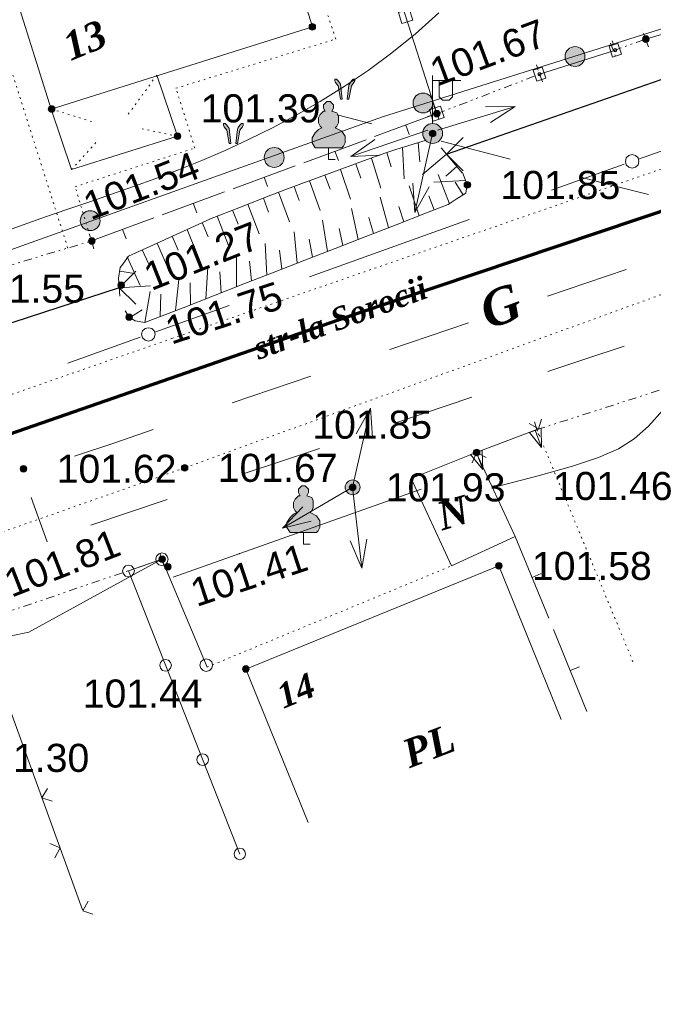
# Model space of a CAD drawing. Header units: millimetres. Extents: x 9396 to 25236, y 15106 to 31102.
# Tile 227 of 256: x 11580 to 11618, y 16719 to 16778. Entities that reach past the tile are written whole.
import ezdxf
from ezdxf.enums import TextEntityAlignment as Align

# ---------------------------------------------------------------- set-up
doc = ezdxf.new("R2010")
doc.units = ezdxf.units.MM
for name, pattern in [('DIVIDE', [1.25, 0.5, -0.25, 0, -0.25, 0, -0.25]), ('DOT', [0.25, 0, -0.25]), ('HIDDEN', [0.375, 0.25, -0.125])]:
    doc.linetypes.add(name, pattern=pattern)
for name, color, linetype, lineweight, true_color in [('1001010', 7, 'Continuous', 9, 0x000000), ('10010110', 7, 'Continuous', 20, 0xa25100), ('10010212', 7, 'Continuous', 9, 0x000000), ('10010230', 7, 'Continuous', 20, 0x000000), ('1060000', 7, 'Continuous', 9, 0x000000), ('1070000', 7, 'DOT', 9, 0x000000), ('2030003', 7, 'Continuous', 9, 0x000000), ('2030012', 7, 'Continuous', 9, 0x000000), ('21100200', 7, 'HIDDEN', 0, 0x800080), ('3000105', 7, 'DIVIDE', 9, 0x000000), ('3000113', 7, 'Continuous', 9, 0x000000), ('3000130', 7, 'Continuous', 9, 0x000000), ('3000140', 7, 'Continuous', 9, 0x000000), ('3000220', 7, 'Continuous', 9, 0x000000), ('3000260', 7, 'Continuous', 9, 0x000000), ('4000210', 7, 'Continuous', 9, 0x000000), ('4000340', 7, 'HIDDEN', 9, 0x000000), ('5010210', 7, 'Continuous', 20, 0x008000), ('5010220', 7, 'Continuous', 30, 0x000000), ('6011210', 1, 'Continuous', 9, 0xff0000), ('8010110', 7, 'Continuous', 20, 0x0080ff), ('8010120', 7, 'Continuous', 20, 0x0080ff), ('8010200', 7, 'Continuous', 9, 0x000000), ('9010120', 7, 'Continuous', 20, 0x000000)]:
    doc.layers.add(name, color=color, linetype=linetype, lineweight=lineweight, true_color=true_color)
doc.layers.add('Канализация', color=1, linetype='Continuous', lineweight=70)
doc.styles.add('1', font='timesbi.ttf', dxfattribs={"height": 0.00127})
doc.styles.add('10', font='timesbi.ttf', dxfattribs={"height": 0.001481})
doc.styles.add('2', font='timesbi.ttf', dxfattribs={"height": 0.001693})
doc.styles.add('9', font='timesbi.ttf', dxfattribs={"height": 0.001693})
doc.styles.add('F2', font='arial.ttf', dxfattribs={"height": 0.001693})

# ---------------------------------------------------------------- blocks, each defined once
blk = doc.blocks.new('SYMBOL21100200')
at = {"true_color": 0x800080}
h = blk.add_hatch(color=216, dxfattribs=at)
edge = h.paths.add_edge_path()
edge.add_arc((0, 0), 0.1, 0, 360)
at = {"color": 216, "linetype": 'Continuous', "lineweight": 0, "true_color": 0x800080}
blk.add_circle((0, 0), 0.1, dxfattribs=at)
blk = doc.blocks.new('SYMBOL5010220')
at = {"color": 18, "linetype": 'Continuous', "lineweight": 9, "true_color": 0x000000, "flags": 128}
blk.add_lwpolyline([(0.5, 0.5), (0, 0), (0.5, -0.5)], dxfattribs=at)
blk = doc.blocks.new('SYMBOL4000210')
at = {"true_color": 0xffffff}
blk.add_hatch(color=7, dxfattribs=at).paths.add_polyline_path([(0.05, 1.75), (-0.05, 1.75), (-0.15, 1.65), (-0.15, 1.55), (-0.1, 1.45), (-0.15, 1.45), (-0.25, 1.35), (-0.3, 1.25), (-0.3, 1.1), (-0.25, 1), (-0.2, 0.95), (-0.3, 0.9), (-0.35, 0.85), (-0.4, 0.8), (-0.5, 0.65), (-0.5, 0.5), (-0.4, 0.35), (-0.3, 0.35), (-0.1, 0.35), (0, 0.35), (0.15, 0.35), (0.4, 0.35), (0.45, 0.4), (0.5, 0.5), (0.5, 0.7), (0.4, 0.85), (0.2, 0.95), (0.25, 1), (0.3, 1.1), (0.3, 1.3), (0.25, 1.4), (0.1, 1.45), (0.15, 1.55), (0.15, 1.65)])
at = {"color": 18, "linetype": 'Continuous', "lineweight": 0, "true_color": 0x000000, "flags": 128}
blk.add_lwpolyline([(0.05, 1.75), (-0.05, 1.75), (-0.15, 1.65), (-0.15, 1.55), (-0.1, 1.45), (-0.15, 1.45), (-0.25, 1.35), (-0.3, 1.25), (-0.3, 1.1), (-0.25, 1), (-0.2, 0.95), (-0.3, 0.9), (-0.35, 0.85), (-0.4, 0.8), (-0.5, 0.65), (-0.5, 0.5), (-0.4, 0.35), (-0.3, 0.35), (-0.1, 0.35), (0, 0.35), (0.15, 0.35), (0.4, 0.35), (0.45, 0.4), (0.5, 0.5), (0.5, 0.7), (0.4, 0.85), (0.2, 0.95), (0.25, 1), (0.3, 1.1), (0.3, 1.3), (0.25, 1.4), (0.1, 1.45), (0.15, 1.55), (0.15, 1.65), (0.05, 1.75)], close=True, dxfattribs=at)
blk.add_lwpolyline([(0, 0.35), (0, 0), (0.2, 0)], dxfattribs=at)
blk = doc.blocks.new('SYMBOL4000340')
at = {"true_color": 0x000000}
for points in [[(-0.075, 0), (-0.125, 0.45), (-0.2, 0.55), (-0.25, 0.6), (-0.3, 0.6), (-0.3, 0.55), (-0.275, 0.5), (-0.2, 0.4), (-0.125, 0)], [(0.075, 0), (0.125, 0.425), (0.15, 0.475), (0.2, 0.55), (0.25, 0.6), (0.3, 0.6), (0.3, 0.55), (0.275, 0.5), (0.2, 0.4), (0.125, 0)]]:
    blk.add_hatch(color=18, dxfattribs=at).paths.add_polyline_path(points)
at = {"color": 18, "linetype": 'Continuous', "lineweight": 0, "true_color": 0x000000, "flags": 128}
for points in [[(-0.075, 0), (-0.125, 0.45), (-0.2, 0.55), (-0.25, 0.6), (-0.3, 0.6), (-0.3, 0.55), (-0.275, 0.5), (-0.2, 0.4), (-0.125, 0), (-0.075, 0)], [(0.075, 0), (0.125, 0.425), (0.15, 0.475), (0.2, 0.55), (0.25, 0.6), (0.3, 0.6), (0.3, 0.55), (0.275, 0.5), (0.2, 0.4), (0.125, 0), (0.075, 0)]]:
    blk.add_lwpolyline(points, close=True, dxfattribs=at)
blk = doc.blocks.new('SYMBOL2030012')
at = {"true_color": 0xffffff}
h = blk.add_hatch(color=7, dxfattribs=at)
edge = h.paths.add_edge_path()
edge.add_arc((0, 0), 0.225, 0, 360)
at = {"true_color": 0x000000}
h = blk.add_hatch(color=18, dxfattribs=at)
edge = h.paths.add_edge_path()
edge.add_arc((0, 0), 0.05, 0, 360)
at = {"color": 18, "linetype": 'Continuous', "lineweight": 0, "true_color": 0x000000}
for radius in [0.225, 0.05]:
    blk.add_circle((0, 0), radius, dxfattribs=at)
blk = doc.blocks.new('SYMBOL2030003')
at = {"true_color": 0xffffff}
h = blk.add_hatch(color=7, dxfattribs=at)
edge = h.paths.add_edge_path()
edge.add_arc((0, 0), 0.3, 0, 360)
at = {"true_color": 0x000000}
h = blk.add_hatch(color=18, dxfattribs=at)
edge = h.paths.add_edge_path()
edge.add_arc((0, 0), 0.1, 0, 360)
at = {"color": 18, "linetype": 'Continuous', "lineweight": 0, "true_color": 0x000000, "flags": 128}
for points in [[(0, 0.3), (0, 1.75)], [(0, 1.6), (0.85, 1.6)], [(0.2, 1.6), (0.2, 1.1), (0.3, 1), (0.5, 1), (0.6, 1.1), (0.6, 1.6)]]:
    blk.add_lwpolyline(points, dxfattribs=at)
at = {"color": 18, "linetype": 'Continuous', "lineweight": 0, "true_color": 0x000000}
for radius in [0.3, 0.1]:
    blk.add_circle((0, 0), radius, dxfattribs=at)
blk = doc.blocks.new('SYMBOL8010200')
at = {"true_color": 0x000000}
h = blk.add_hatch(color=18, dxfattribs=at)
edge = h.paths.add_edge_path()
edge.add_arc((0, 0), 0.3, 0, 360)
at = {"color": 18, "linetype": 'Continuous', "lineweight": 0, "true_color": 0x000000}
blk.add_circle((0, 0), 0.3, dxfattribs=at)

msp = doc.modelspace()

# ---------------------------------------------------------------- linework, layer by layer
at = {"layer": '1001010', "color": 253}
for p, q in [((11583.198, 16768.92), (11589.598, 16770.937)), ((11606.138, 16745.017), (11603.698, 16750.297))]:
    msp.add_line(p, q, dxfattribs=at)
for points in [[(11594.736, 16787.076, 0), (11597.738, 16777.537, 0), (11581.978, 16772.577, 0), (11578.976, 16782.116, 0)], [(11603.698, 16750.297, 0), (11607.638, 16751.857, 0), (11609.987, 16746.796, 0), (11606.138, 16745.017, 0)], [(11612.768, 16735.755, 0), (11608.998, 16745.017, 0), (11593.718, 16738.797, 0), (11597.488, 16729.535, 0)]]:
    msp.add_polyline3d(points, dxfattribs=at)
at = {"layer": '10010110'}
for points in [[(11578.891, 16765.079, 0), (11580.278, 16765.59, 0), (11581.635, 16766.07, 0), (11582.971, 16766.529, 0), (11584.297, 16766.98, 0), (11585.62, 16767.432, 0), (11586.95, 16767.897, 0), (11588.297, 16768.386, 0), (11589.667, 16768.909, 0), (11591.058, 16769.472, 0), (11592.467, 16770.079, 0), (11593.891, 16770.734, 0), (11595.326, 16771.443, 0), (11596.769, 16772.21, 0), (11598.215, 16773.039, 0), (11599.663, 16773.935, 0), (11601.107, 16774.903, 0), (11602.544, 16775.958, 0), (11603.969, 16777.115, 0), (11605.38, 16778.388, 0)], [(11608.664, 16749.75, 0), (11611.378, 16750.456, 0), (11613.454, 16751.034, 0), (11615.025, 16751.551, 0), (11616.223, 16752.079, 0), (11617.179, 16752.686, 0), (11618.026, 16753.442, 0), (11618.895, 16754.416, 0), (11619.918, 16755.677, 0)]]:
    msp.add_polyline3d(points, dxfattribs=at)
at = {"layer": '10010212', "color": 253}
for p, q in [((11602.711, 16770.107), (11604.611, 16770.697)), ((11603.181, 16770.257), (11603.281, 16768.357)), ((11603.181, 16770.257), (11603.281, 16768.357)), ((11604.131, 16770.547), (11604.221, 16769.397)), ((11605.521, 16770.237), (11606.791, 16768.727)), ((11598.971, 16768.757), (11600.831, 16769.447)), ((11601.301, 16769.617), (11601.881, 16767.807)), ((11601.301, 16769.617), (11601.881, 16767.807)), ((11602.241, 16769.957), (11602.501, 16769.097)), ((11605.841, 16769.857), (11604.391, 16768.627)), ((11605.841, 16769.857), (11604.391, 16768.627)), ((11599.431, 16768.937), (11600.041, 16767.137)), ((11599.431, 16768.937), (11600.041, 16767.137)), ((11600.371, 16769.277), (11600.661, 16768.397)), ((11606.471, 16769.107), (11605.791, 16768.527)), ((11597.101, 16768.077), (11598.971, 16768.757)), ((11597.571, 16768.247), (11598.201, 16766.457)), ((11597.571, 16768.247), (11598.201, 16766.457)), ((11598.501, 16768.587), (11598.811, 16767.737)), ((11606.981, 16768.267), (11605.081, 16768.157)), ((11606.981, 16768.267), (11605.081, 16768.157)), ((11606.021, 16766.857), (11605.331, 16768.627)), ((11606.021, 16766.857), (11605.331, 16768.627)), ((11596.631, 16767.907), (11596.941, 16767.057)), ((11604.181, 16766.137), (11603.581, 16767.947)), ((11604.181, 16766.137), (11603.581, 16767.947)), ((11606.841, 16767.397), (11606.361, 16768.157)), ((11593.391, 16766.657), (11595.241, 16767.377)), ((11594.781, 16767.197), (11595.101, 16766.347)), ((11595.701, 16767.557), (11596.361, 16765.767)), ((11595.701, 16767.557), (11596.361, 16765.767)), ((11602.341, 16765.427), (11601.841, 16767.257)), ((11602.341, 16765.427), (11601.841, 16767.257)), ((11605.101, 16766.497), (11604.771, 16767.337)), ((11591.531, 16765.937), (11593.391, 16766.657)), ((11592.921, 16766.477), (11593.251, 16765.637)), ((11593.851, 16766.837), (11594.521, 16765.057)), ((11593.851, 16766.837), (11594.521, 16765.057)), ((11600.501, 16764.707), (11600.101, 16766.567)), ((11600.501, 16764.707), (11600.101, 16766.567)), ((11603.261, 16765.777), (11602.961, 16766.687)), ((11589.731, 16765.107), (11591.541, 16765.937)), ((11592.001, 16766.117), (11592.681, 16764.347)), ((11592.001, 16766.117), (11592.681, 16764.347)), ((11598.661, 16763.987), (11598.361, 16765.867)), ((11598.661, 16763.987), (11598.361, 16765.867)), ((11601.421, 16765.067), (11601.151, 16766.027)), ((11604.641, 16766.317), (11602.801, 16765.597)), ((11590.181, 16765.317), (11590.891, 16763.557)), ((11590.181, 16765.317), (11590.891, 16763.557)), ((11591.081, 16765.727), (11591.441, 16764.857)), ((11599.581, 16764.347), (11599.351, 16765.377)), ((11602.801, 16765.597), (11600.961, 16764.887)), ((11587.921, 16764.287), (11589.731, 16765.107)), ((11589.271, 16764.907), (11589.641, 16764.057)), ((11596.821, 16763.277), (11596.631, 16765.167)), ((11596.821, 16763.277), (11596.631, 16765.167)), ((11597.741, 16763.637), (11597.551, 16764.727)), ((11600.961, 16764.887), (11599.121, 16764.167)), ((11587.461, 16764.077), (11587.841, 16763.257)), ((11588.371, 16764.487), (11589.121, 16762.747)), ((11588.371, 16764.487), (11589.121, 16762.747)), ((11594.981, 16762.557), (11594.891, 16764.457)), ((11594.981, 16762.557), (11594.891, 16764.457)), ((11599.121, 16764.167), (11597.281, 16763.457)), ((11586.561, 16763.667), (11587.351, 16761.937)), ((11586.561, 16763.667), (11587.351, 16761.937)), ((11593.151, 16761.847), (11593.151, 16763.747)), ((11593.151, 16761.847), (11593.151, 16763.747)), ((11595.901, 16762.917), (11595.751, 16764.067)), ((11591.311, 16761.127), (11591.421, 16763.027)), ((11591.311, 16761.127), (11591.421, 16763.027)), ((11594.071, 16762.207), (11593.951, 16763.407)), ((11597.281, 16763.457), (11595.441, 16762.737)), ((11586.111, 16762.787), (11587.001, 16762.647)), ((11589.471, 16760.417), (11589.681, 16762.297)), ((11589.471, 16760.417), (11589.681, 16762.297)), ((11592.231, 16761.487), (11592.161, 16762.747)), ((11595.441, 16762.737), (11593.611, 16762.027)), ((11586.081, 16761.797), (11587.971, 16761.917)), ((11586.081, 16761.797), (11587.971, 16761.917)), ((11590.391, 16760.767), (11590.371, 16762.087)), ((11593.611, 16762.027), (11591.771, 16761.307)), ((11587.631, 16759.697), (11587.941, 16761.567)), ((11587.631, 16759.697), (11587.941, 16761.567)), ((11588.551, 16760.057), (11588.591, 16761.417)), ((11591.771, 16761.307), (11589.931, 16760.587)), ((11589.931, 16760.587), (11588.091, 16759.877)), ((11586.701, 16759.987), (11587.461, 16760.457))]:
    msp.add_line(p, q, dxfattribs=at)
for points in [[(11600.831, 16769.447, 0), (11602.171, 16769.937, 0), (11602.711, 16770.107, 0)], [(11606.801, 16768.737, 0), (11607.081, 16767.997, 0), (11607.011, 16767.507, 0), (11606.431, 16767.137, 0)], [(11595.241, 16767.377, 0), (11596.231, 16767.757, 0), (11597.101, 16768.077, 0)], [(11606.431, 16767.137, 0), (11605.931, 16766.817, 0), (11604.641, 16766.317, 0)], [(11586.301, 16763.227, 0), (11586.631, 16763.697, 0), (11587.921, 16764.287, 0)], [(11586.111, 16761.297, 0), (11586.041, 16762.367, 0), (11586.141, 16763.007, 0), (11586.301, 16763.227, 0)], [(11588.091, 16759.877, 0), (11587.621, 16759.697, 0), (11587.031, 16759.797, 0), (11586.681, 16760.017, 0), (11586.441, 16760.407, 0)]]:
    msp.add_polyline3d(points, dxfattribs=at)
at = {"layer": '10010230', "color": 253}
for p, q in [((11607.638, 16751.857), (11611.298, 16753.237)), ((11611.191, 16753.197), (11611.581, 16752.167)), ((11607.641, 16751.857), (11608.031, 16750.827))]:
    msp.add_line(p, q, dxfattribs=at)
for points in [[(11610.841, 16753.067, 0), (11611.581, 16752.167, 0), (11611.551, 16753.327, 0)], [(11607.281, 16751.727, 0), (11608.031, 16750.827, 0), (11607.991, 16751.987, 0)]]:
    msp.add_polyline3d(points, dxfattribs=at)
for points in [[(11610.841, 16753.067, 0), (11611.581, 16752.167, 0), (11611.551, 16753.327, 0), (11610.841, 16753.067, 0)], [(11607.281, 16751.727, 0), (11608.031, 16750.827, 0), (11607.991, 16751.987, 0), (11607.281, 16751.727, 0)]]:
    msp.add_polyline3d(points, close=True, dxfattribs=at)
at = {"layer": '1060000', "color": 253}
for p, q in [((11588.342, 16774.609), (11589.598, 16770.937)), ((11583.198, 16768.92), (11581.978, 16772.577)), ((11586.636, 16744.713), (11588.658, 16745.417))]:
    msp.add_line(p, q, dxfattribs=at)
msp.add_polyline3d([(11588.658, 16745.417, 0), (11580.618, 16741.013, 0), (11574.11, 16739.644, 0)], dxfattribs=at)
at = {"layer": '1070000', "color": 253}
for p, q in [((11577.534, 16781.299), (11582.975, 16764.184)), ((11588.342, 16774.609), (11586.604, 16772.244)), ((11581.978, 16772.577), (11584.631, 16771.75)), ((11589.598, 16770.937), (11587.466, 16771.381)), ((11583.198, 16768.92), (11584.754, 16770.641)), ((11611.298, 16753.237), (11617.156, 16739.086)), ((11591.384, 16738.913), (11606.138, 16745.017))]:
    msp.add_line(p, q, dxfattribs=at)
for points in [[(11589.261, 16758.734, 94.392), (11661.467, 16783.72, 94.392), (11693.168, 16793.516, 94.392)], [(11584.398, 16764.617, 0), (11583.42, 16767.894, 0), (11590.642, 16770.219, 0), (11589.505, 16773.83, 0), (11599.151, 16776.798, 0), (11595.589, 16787.532, 0)], [(11631.61, 16766.031, 9.996), (11590.029, 16750.932, 17.847), (11493.276, 16716.92, 39.487), (11419.136, 16691.715, 57.371)], [(11476.99, 16721.2, 94.392), (11504.617, 16730.006, 94.392), (11540.941, 16741.893, 94.392), (11589.261, 16758.734, 94.392)]]:
    msp.add_polyline3d(points, dxfattribs=at)
at = {"layer": '3000105', "color": 253}
for p, q in [((11618.03, 16776.328), (11617.651, 16777.361)), ((11615.747, 16776.556), (11616.126, 16775.523)), ((11615.92, 16776.087), (11617.858, 16776.797)), ((11611.637, 16774.211), (11611.243, 16775.238)), ((11605.258, 16772.297), (11611.458, 16774.677)), ((11605.079, 16772.764), (11605.473, 16771.737)), ((11584.541, 16764.138), (11584.226, 16765.192)), ((11574.758, 16761.737), (11584.398, 16764.617)), ((11611.298, 16753.237), (11619.578, 16755.897)), ((11611.145, 16753.713), (11611.481, 16752.666)), ((11588.819, 16744.944), (11588.465, 16745.985)), ((11577.558, 16741.637), (11588.658, 16745.417))]:
    msp.add_line(p, q, dxfattribs=at)
at = {"layer": '3000113', "color": 253}
msp.add_line((11589.34, 16744.345), (11604.313, 16749.648), dxfattribs=at)
at = {"layer": '3000130', "color": 253}
for p, q in [((11605.258, 16772.297), (11599.596, 16789.937)), ((11615.851, 16776.697), (11615.921, 16776.457)), ((11611.458, 16774.677), (11615.92, 16776.087)), ((11611.281, 16775.247), (11611.351, 16775.007)), ((11604.691, 16772.117), (11604.921, 16772.187))]:
    msp.add_line(p, q, dxfattribs=at)
for points in [[(11603.811, 16777.937, 0), (11603.591, 16778.627, 0), (11602.931, 16778.407, 0), (11603.151, 16777.727, 0), (11603.811, 16777.937, 0)], [(11615.861, 16775.707, 0), (11616.401, 16775.877, 0), (11616.191, 16776.537, 0), (11615.651, 16776.367, 0), (11615.861, 16775.707, 0)], [(11616.031, 16776.027, 0), (11616.071, 16776.047, 0), (11616.111, 16776.077, 0), (11616.121, 16776.117, 0), (11616.111, 16776.167, 0), (11616.071, 16776.197, 0), (11616.031, 16776.217, 0), (11615.981, 16776.197, 0), (11615.951, 16776.167, 0), (11615.941, 16776.117, 0), (11615.951, 16776.077, 0), (11615.981, 16776.047, 0), (11616.031, 16776.027, 0)], [(11611.291, 16774.257, 0), (11611.831, 16774.427, 0), (11611.621, 16775.097, 0), (11611.081, 16774.927, 0), (11611.291, 16774.257, 0)], [(11611.461, 16774.587, 0), (11611.501, 16774.597, 0), (11611.541, 16774.637, 0), (11611.551, 16774.677, 0), (11611.541, 16774.727, 0), (11611.501, 16774.757, 0), (11611.461, 16774.767, 0), (11611.411, 16774.757, 0), (11611.381, 16774.727, 0), (11611.371, 16774.677, 0), (11611.381, 16774.637, 0), (11611.411, 16774.597, 0), (11611.461, 16774.587, 0)], [(11605.701, 16772.057, 0), (11605.481, 16772.747, 0), (11604.811, 16772.537, 0), (11605.031, 16771.847, 0), (11605.701, 16772.057, 0)], [(11605.261, 16772.197, 0), (11605.311, 16772.207, 0), (11605.341, 16772.247, 0), (11605.361, 16772.297, 0), (11605.341, 16772.347, 0), (11605.311, 16772.387, 0), (11605.261, 16772.397, 0), (11605.211, 16772.387, 0), (11605.171, 16772.347, 0), (11605.161, 16772.297, 0), (11605.171, 16772.247, 0), (11605.211, 16772.207, 0), (11605.261, 16772.197, 0)]]:
    msp.add_polyline3d(points, close=True, dxfattribs=at)
at = {"layer": '3000140', "color": 253}
for p, q in [((11588.658, 16745.417), (11591.384, 16738.913)), ((11586.636, 16744.713), (11593.363, 16727.635))]:
    msp.add_line(p, q, dxfattribs=at)
for points in [[(11588.661, 16745.037, 0), (11588.851, 16745.087, 0), (11588.981, 16745.227, 0), (11589.031, 16745.417, 0), (11588.981, 16745.607, 0), (11588.851, 16745.747, 0), (11588.661, 16745.797, 0), (11588.471, 16745.747, 0), (11588.331, 16745.607, 0), (11588.281, 16745.417, 0), (11588.331, 16745.227, 0), (11588.471, 16745.087, 0), (11588.661, 16745.037, 0)], [(11586.631, 16744.357, 0), (11586.811, 16744.407, 0), (11586.941, 16744.537, 0), (11586.991, 16744.717, 0), (11586.941, 16744.887, 0), (11586.811, 16745.017, 0), (11586.631, 16745.067, 0), (11586.461, 16745.017, 0), (11586.331, 16744.887, 0), (11586.281, 16744.717, 0), (11586.331, 16744.537, 0), (11586.461, 16744.407, 0), (11586.631, 16744.357, 0)], [(11588.881, 16738.667, 0), (11589.051, 16738.717, 0), (11589.181, 16738.847, 0), (11589.231, 16739.027, 0), (11589.181, 16739.197, 0), (11589.051, 16739.327, 0), (11588.881, 16739.377, 0), (11588.701, 16739.327, 0), (11588.571, 16739.197, 0), (11588.521, 16739.027, 0), (11588.571, 16738.847, 0), (11588.701, 16738.717, 0), (11588.881, 16738.667, 0)], [(11591.331, 16738.657, 0), (11591.521, 16738.707, 0), (11591.661, 16738.847, 0), (11591.711, 16739.037, 0), (11591.661, 16739.227, 0), (11591.521, 16739.357, 0), (11591.331, 16739.417, 0), (11591.141, 16739.357, 0), (11591.011, 16739.227, 0), (11590.951, 16739.037, 0), (11591.011, 16738.847, 0), (11591.141, 16738.707, 0), (11591.331, 16738.657, 0)], [(11591.121, 16732.977, 0), (11591.291, 16733.027, 0), (11591.421, 16733.157, 0), (11591.471, 16733.327, 0), (11591.421, 16733.507, 0), (11591.291, 16733.637, 0), (11591.121, 16733.687, 0), (11590.941, 16733.637, 0), (11590.811, 16733.507, 0), (11590.761, 16733.327, 0), (11590.811, 16733.157, 0), (11590.941, 16733.027, 0), (11591.121, 16732.977, 0)], [(11593.361, 16727.287, 0), (11593.541, 16727.337, 0), (11593.671, 16727.467, 0), (11593.711, 16727.637, 0), (11593.671, 16727.817, 0), (11593.541, 16727.947, 0), (11593.361, 16727.997, 0), (11593.181, 16727.947, 0), (11593.051, 16727.817, 0), (11593.011, 16727.637, 0), (11593.051, 16727.467, 0), (11593.181, 16727.337, 0), (11593.361, 16727.287, 0)]]:
    msp.add_polyline3d(points, close=True, dxfattribs=at)
at = {"layer": '3000220', "color": 253}
for p, q in [((11621.681, 16777.927), (11617.861, 16776.797)), ((11605.261, 16772.297), (11601.501, 16770.917)), ((11603.381, 16771.607), (11603.581, 16771.047)), ((11600.981, 16770.727), (11597.221, 16769.337)), ((11599.101, 16770.027), (11599.311, 16769.467)), ((11596.711, 16769.147), (11592.951, 16767.767)), ((11594.831, 16768.457), (11595.031, 16767.897)), ((11592.431, 16767.577), (11588.671, 16766.187)), ((11590.551, 16766.887), (11590.761, 16766.317)), ((11588.161, 16766.007), (11584.401, 16764.617)), ((11586.281, 16765.307), (11586.491, 16764.747)), ((11609.991, 16746.797), (11612.021, 16741.857)), ((11611.001, 16744.327), (11611.561, 16744.557)), ((11612.291, 16741.177), (11614.321, 16736.237)), ((11613.311, 16738.707), (11613.861, 16738.937))]:
    msp.add_line(p, q, dxfattribs=at)
at = {"layer": '3000260', "color": 253}
for p, q in [((11607.638, 16751.857), (11611.298, 16753.237)), ((11577.558, 16741.637), (11583.866, 16724.277))]:
    msp.add_line(p, q, dxfattribs=at)
for points in [[(11610.831, 16753.597, 0), (11611.391, 16753.277, 0), (11611.581, 16753.877, 0)], [(11607.391, 16751.227, 0), (11607.651, 16751.857, 0), (11608.231, 16751.547, 0)], [(11581.741, 16731.597, 0), (11581.411, 16731.027, 0), (11582.021, 16730.827, 0)], [(11581.881, 16728.267, 0), (11582.511, 16728.007, 0), (11582.191, 16727.417, 0)], [(11584.211, 16724.787, 0), (11583.891, 16724.217, 0), (11584.491, 16724.017, 0)]]:
    msp.add_polyline3d(points, dxfattribs=at)
at = {"layer": '5010210'}
for p, q in [((11599.241, 16772.227), (11601.331, 16771.687)), ((11609.681, 16769.557), (11605.511, 16770.627)), ((11613.861, 16768.487), (11615.951, 16767.947)), ((11615.951, 16767.947), (11618.041, 16767.417)), ((11616.561, 16758.277), (11614.261, 16757.507)), ((11614.261, 16757.507), (11611.961, 16756.737)), ((11602.771, 16753.647), (11607.371, 16755.197)), ((11598.171, 16752.107), (11595.871, 16751.337)), ((11595.871, 16751.337), (11593.571, 16750.567)), ((11580.761, 16749.147, 42.344), (11581.721, 16746.467, 42.344)), ((11584.371, 16747.477), (11588.971, 16749.027))]:
    msp.add_line(p, q, dxfattribs=at)
at = {"layer": '5010220', "color": 253}
for p, q in [((11605.838, 16769.857), (11618.798, 16774.357)), ((11586.078, 16761.797), (11576.05, 16758.532))]:
    msp.add_line(p, q, dxfattribs=at)
at = {"layer": '6011210'}
for p, q in [((11605.29, 16771.298), (11609.975, 16772.735)), ((11604.711, 16771.298), (11600.072, 16769.718)), ((11605.001, 16771.104), (11603.919, 16766.325)), ((11600.171, 16749.756), (11601.252, 16754.535)), ((11600.171, 16749.756, 1.301), (11595.94, 16747.283, 1.301)), ((11600.171, 16749.756, 6.104), (11600.719, 16744.887, 6.104))]:
    msp.add_line(p, q, dxfattribs=at)
for points in [[(11608.203, 16772.714, 0), (11609.975, 16772.735, 0), (11609.975, 16772.735, 0), (11608.496, 16771.758, 0)], [(11601.843, 16769.793, 0), (11600.072, 16769.718, 0), (11600.072, 16769.718, 0), (11601.52, 16770.739, 0)], [(11604.782, 16767.873, 0), (11603.919, 16766.325, 0), (11603.919, 16766.325, 0), (11603.807, 16768.094, 0)], [(11600.389, 16752.987, 0), (11601.252, 16754.535, 0), (11601.252, 16754.535, 0), (11601.364, 16752.767, 0)], [(11597.66, 16747.709, 1.301), (11595.94, 16747.283, 1.301), (11595.94, 16747.283, 1.301), (11597.156, 16748.573, 1.301)], [(11601.026, 16746.632, 6.104), (11600.719, 16744.887, 6.104), (11600.719, 16744.887, 6.104), (11600.032, 16746.52, 6.104)]]:
    msp.add_polyline3d(points, dxfattribs=at)
msp.add_point((11593.336, 16745.761, 1.301), dxfattribs=at)
at = {"layer": '8010110'}
for points in [[(11672.94, 16795.816, 0.85), (11633.635, 16782.09, 5.004), (11601.973, 16772.108, 0)], [(11601.973, 16772.108, 0), (11573.587, 16761.97, 0), (11544.108, 16752.144, 0)]]:
    msp.add_polyline3d(points, dxfattribs=at)
at = {"layer": '8010120'}
for p, q in [((11616.691, 16762.897, 0.511), (11611.931, 16761.287, 0.511)), ((11604.791, 16758.877, 0.511), (11607.171, 16759.677, 0.511)), ((11602.411, 16758.067, 0.511), (11604.791, 16758.877, 0.511)), ((11597.651, 16756.457, 0.511), (11592.891, 16754.847, 0.511)), ((11585.751, 16752.427, 0.511), (11588.131, 16753.237, 0.511)), ((11583.371, 16751.627, 0.511), (11585.751, 16752.427, 0.511))]:
    msp.add_line(p, q, dxfattribs=at)
at = {"layer": '9010120', "color": 253}
for p, q in [((11621.911, 16771.157), (11617.431, 16769.557)), ((11616.561, 16769.247), (11612.181, 16767.677)), ((11602.441, 16764.197), (11607.211, 16765.907)), ((11597.571, 16762.457), (11602.441, 16764.197)), ((11592.711, 16760.727), (11588.231, 16759.117)), ((11587.351, 16758.807), (11582.971, 16757.247))]:
    msp.add_line(p, q, dxfattribs=at)
for points in [[(11617.041, 16769.017, 0), (11617.251, 16769.067, 0), (11617.401, 16769.217, 0), (11617.451, 16769.417, 0), (11617.401, 16769.627, 0), (11617.251, 16769.777, 0), (11617.041, 16769.827, 0), (11616.841, 16769.777, 0), (11616.691, 16769.627, 0), (11616.641, 16769.417, 0), (11616.691, 16769.217, 0), (11616.841, 16769.067, 0), (11617.041, 16769.017, 0)], [(11587.841, 16758.577, 0), (11588.041, 16758.627, 0), (11588.191, 16758.777, 0), (11588.251, 16758.987, 0), (11588.191, 16759.187, 0), (11588.041, 16759.337, 0), (11587.841, 16759.387, 0), (11587.641, 16759.337, 0), (11587.491, 16759.187, 0), (11587.431, 16758.987, 0), (11587.491, 16758.777, 0), (11587.641, 16758.627, 0), (11587.841, 16758.577, 0)]]:
    msp.add_polyline3d(points, close=True, dxfattribs=at)
at = {"layer": 'Канализация'}
msp.add_lwpolyline([(12361.868, 16992.041), (12286.155, 16965.196), (12228.058, 16943.6), (12120.519, 16906.753), (12004.621, 16878.174), (11922.466, 16858.661), (11809.947, 16826.78), (11701.855, 16794.341), (11600.292, 16760.172), (11503.352, 16726.577), (11465.813, 16714.048), (11407.728, 16691.236), (11350.046, 16671.285)], dxfattribs=at)

# ---------------------------------------------------------------- block references
at = {"layer": '2030003', "color": 253, "xscale": 2, "yscale": 2, "zscale": 2}
msp.add_blockref('SYMBOL2030003', (11605.001, 16771.104), dxfattribs=at)
at = {"layer": '2030012', "color": 253, "xscale": 2, "yscale": 2, "zscale": 2}
msp.add_blockref('SYMBOL2030012', (11600.171, 16749.756), dxfattribs=at)
at = {"layer": '21100200', "xscale": 2, "yscale": 2, "zscale": 2}
for p in [(11597.738, 16777.537, 202.92), (11617.878, 16776.797, 203.24), (11581.998, 16772.577, 202.8), (11605.258, 16772.297, 203.34), (11589.598, 16770.937, 202.78), (11607.098, 16767.997, 203.7), (11584.418, 16764.617, 203.08), (11586.198, 16761.957, 202.54), (11586.678, 16760.017, 203.5), (11607.658, 16751.857, 203.7), (11580.305, 16750.875, 203.235), (11590.029, 16750.932, 203.332), (11600.171, 16749.756, 203.87), (11588.678, 16745.417, 203.62), (11589.018, 16744.957, 202.82), (11608.998, 16745.017, 203.16), (11593.718, 16738.797, 202.88)]:
    msp.add_blockref('SYMBOL21100200', p, dxfattribs=at)
at = {"layer": '4000210', "color": 253, "xscale": 2, "yscale": 2, "zscale": 2}
for p in [(11598.718, 16769.537), (11597.198, 16746.337)]:
    msp.add_blockref('SYMBOL4000210', p, dxfattribs=at)
at = {"layer": '4000340', "color": 253, "xscale": 2, "yscale": 2, "zscale": 2}
for p in [(11599.695, 16773.174), (11592.967, 16770.503)]:
    msp.add_blockref('SYMBOL4000340', p, dxfattribs=at)
at = {"layer": '5010220', "color": 253, "xscale": 2, "yscale": 2, "zscale": 2}
for p in [(11605.838, 16769.857), (11586.078, 16761.797)]:
    msp.add_blockref('SYMBOL5010220', p, dxfattribs=at)
at = {"layer": '8010200', "color": 253, "xscale": 2, "yscale": 2, "zscale": 2}
for p in [(11613.599, 16775.742, 1.522), (11604.421, 16772.94), (11595.436, 16769.655), (11584.326, 16765.839)]:
    msp.add_blockref('SYMBOL8010200', p, dxfattribs=at)

# ---------------------------------------------------------------- texts
at = {"layer": '1001010', "color": 1, "true_color": 0xff0000, "style": '10'}
for s, height, rotation, p in [('13', 1.6904, 22.4, (11582.817, 16776.247)), ('14', 1.4813, 22.2, (11595.703, 16737.076))]:
    msp.add_text(s, height=height, rotation=rotation, dxfattribs=at).set_placement(p, align=Align.MIDDLE_LEFT)
at = {"layer": '1001010', "color": 253, "style": '9'}
for s, rotation, p in [('N', 16.7, (11605.338, 16747.957)), ('PL', 21, (11603.303, 16733.596))]:
    msp.add_text(s, height=1.693, rotation=rotation, dxfattribs=at).set_placement(p, align=Align.MIDDLE_LEFT)
at = {"layer": '1070000', "color": 253, "style": '1'}
msp.add_text('str-la Sorocii', height=1.35734, rotation=20.1, dxfattribs=at).set_placement((11594.261, 16758.085, -0.009), align=Align.MIDDLE_LEFT)
at = {"layer": '21100200', "color": 253, "style": 'F2'}
for s, rotation, p in [('101.67', 20.5, (11604.958, 16774.717, 203.34)), ('101.54', 21.3, (11584.038, 16766.637, 203.08)), ('101.27', 21.6, (11587.698, 16762.377, 202.54)), ('101.75', 18.1, (11588.958, 16759.157, 203.5)), ('101.81', 21.3, (11579.258, 16743.877, 16.2)), ('101.41', 18.3, (11590.478, 16743.337, 202.82))]:
    msp.add_text(s, height=1.693, rotation=rotation, dxfattribs=at).set_placement(p, align=Align.MIDDLE_LEFT)
for s, p in [('101.39', (11590.998, 16772.617, 202.78)), ('101.85', (11609.098, 16767.997, 203.7)), ('101.55', (11576.778, 16761.737, 203.1)), ('101.85', (11597.738, 16753.537, 203.7)), ('101.62', (11582.305, 16750.875, 203.235)), ('101.67', (11592.029, 16750.932, 203.332)), ('101.93', (11602.171, 16749.756, 203.87)), ('101.46', (11612.258, 16749.837, 202.92)), ('101.58', (11610.998, 16745.017, 203.16)), ('101.44', (11583.878, 16737.317, 202.88)), ('101.30', (11577.038, 16733.437, 202.6))]:
    msp.add_text(s, height=1.693, dxfattribs=at).set_placement(p, align=Align.MIDDLE_LEFT)
at = {"layer": '8010120', "color": 253, "style": '2'}
msp.add_text('G', height=2.17, rotation=20.1, dxfattribs=at).set_placement((11607.991, 16760.287, 44.911), align=Align.MIDDLE_LEFT)

doc.saveas('drawing.dxf')
